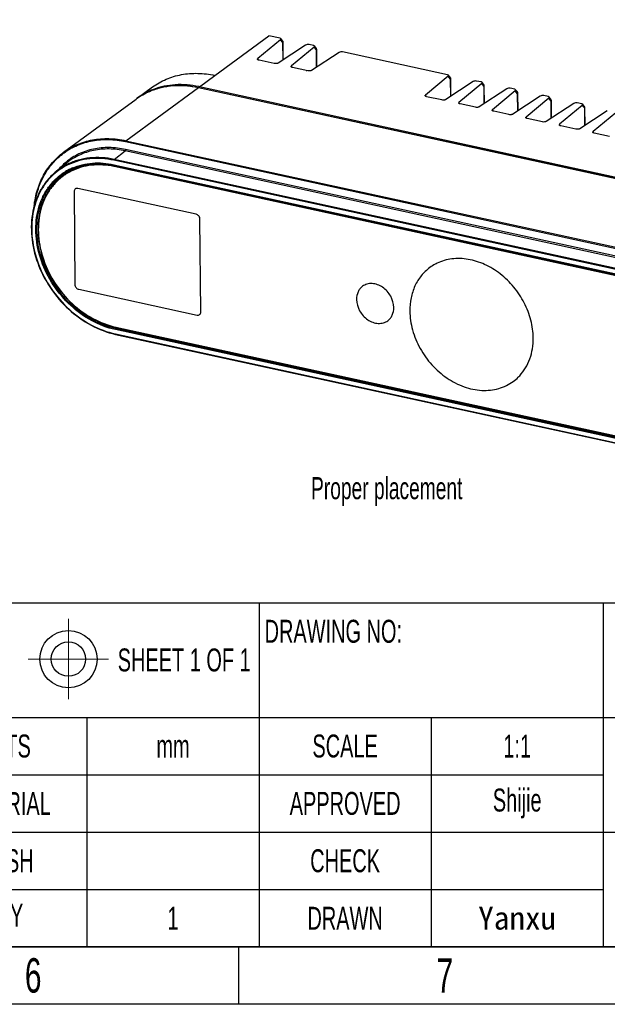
# Model space of a CAD drawing. Header units: millimetres. Extents: x 1249 to 1712, y -37 to 290.
# Tile 6 of 28: x 1563 to 1642, y -37 to 97. Entities that reach past the tile are written whole.
import ezdxf

# ---------------------------------------------------------------- set-up
doc = ezdxf.new("R2010")
doc.units = ezdxf.units.MM
doc.header["$LTSCALE"] = 16.335
doc.linetypes.add('DASHDOT', pattern=[18.5, 12, -3, 0.5, -3])
doc.layers.get('0').update_dxf_attribs({"linetype": 'CONTINUOUS'})
doc.layers.add('02___PRT_ALL_AXES', color=7, linetype='CONTINUOUS')
doc.styles.add('Romans', font='romans.shx', dxfattribs={"height": 2})
doc.styles.get("Standard").update_dxf_attribs({"font": 'txt', "width": 0.65})

# ---------------------------------------------------------------- blocks, each defined once
blk = doc.blocks.new('*T4')
at = {"color": 0, "lineweight": -2}
for p, q in [((0, 0), (156, 0)), ((0, 0), (0, -15.6)), ((46.8, 0), (46.8, -15.6)), ((93.6, 0), (93.6, -15.6)), ((156, 0), (156, -46.8)), ((0, -15.6), (156, -15.6)), ((0, -15.6), (0, -46.8)), ((23.4, -15.6), (23.4, -46.8)), ((46.8, -15.6), (46.8, -46.8)), ((70.2, -15.6), (70.2, -46.8)), ((93.6, -15.6), (93.6, -31.2)), ((0, -23.4), (93.6, -23.4)), ((0, -31.2), (156, -31.2)), ((93.6, -31.2), (93.6, -46.8)), ((145.08, -31.2), (145.08, -46.8)), ((0, -39), (93.6, -39)), ((145.08, -39), (156, -39)), ((0, -46.8), (156, -46.8))]:
    blk.add_line(p, q, dxfattribs=at)
at = {"color": 0, "char_height": 3.12}
for s, insert, width, attachment_point in [('UNITS', (11.7, -19.5), 21.84, 5), ('mm', (35.1, -19.5), 21.84, 5), ('SCALE', (58.5, -19.5), 21.84, 5), ('1:1', (81.9, -19.5), 21.84, 5), ('MATERIAL', (11.7, -27.3), 21.84, 5), ('APPROVED', (58.5, -27.3), 21.84, 5), ('Shijie', (81.9, -27.3), 21.84, 5), ('Gemini_345lg', (124.8, -30.42), 60.84, 8), ('FINISH', (11.7, -35.1), 21.84, 5), ('CHECK', (58.5, -35.1), 21.84, 5), ('REV.', (150.54, -35.1), 9.36, 5), ("Q'TY", (11.7, -42.9), 21.84, 5), ('1', (35.1, -42.9), 21.84, 5), ('DRAWN', (58.5, -42.9), 21.84, 5), ('V0.1', (150.54, -42.9), 9.36, 5)]:
    blk.add_mtext(s, dxfattribs=dict(at, insert=insert, width=width, attachment_point=attachment_point))
at = {"color": 0, "insert": (81.9, -42.9), "char_height": 3.12, "width": 21.84, "attachment_point": 5, "style": 'Romans'}
blk.add_mtext('{\\fSimSun|b0|i0|c134|p2;Yanxu}', dxfattribs=at)

msp = doc.modelspace()

# ---------------------------------------------------------------- linework, layer by layer
at = {"color": 7, "linetype": 'Continuous'}
for p, q in [((1589.069, 89.159), (1596.415, 94.55)), ((1598.01, 94.014), (1594.919, 91.441)), ((1597.937, 94.219), (1596.415, 94.55)), ((1598.297, 93.859), (1598.05, 94.161)), ((1601.412, 93.274), (1597.679, 90.84)), ((1598.387, 91.301), (1598.365, 93.672)), ((1602.568, 93.022), (1599.478, 90.448)), ((1602.496, 93.227), (1601.882, 93.36)), ((1602.856, 92.867), (1602.608, 93.169)), ((1602.945, 90.309), (1602.924, 92.679)), ((1597.146, 90.78), (1595.084, 91.229)), ((1605.97, 92.281), (1602.238, 89.848)), ((1620.73, 89.258), (1606.441, 92.368)), ((1601.704, 89.788), (1599.642, 90.237)), ((1620.802, 89.053), (1617.712, 86.479)), ((1621.09, 88.898), (1620.842, 89.2)), ((1621.18, 86.34), (1621.158, 88.71)), ((1625.288, 88.265), (1624.675, 88.399)), ((1578.518, 86.053), (1580.61, 87.589)), ((1586.864, 87.526), (1669.86, 69.46)), ((1624.205, 88.312), (1620.472, 85.878)), ((1625.361, 88.06), (1622.27, 85.487)), ((1628.763, 87.32), (1625.03, 84.886)), ((1625.649, 87.905), (1625.401, 88.208)), ((1625.738, 85.347), (1625.717, 87.718)), ((1629.919, 87.068), (1626.829, 84.495)), ((1629.847, 87.273), (1629.233, 87.407)), ((1630.207, 86.913), (1629.959, 87.215)), ((1568.52, 78.717), (1578.372, 85.946)), ((1619.938, 85.819), (1617.876, 86.268)), ((1633.322, 86.327), (1629.589, 83.894)), ((1630.297, 84.355), (1630.275, 86.726)), ((1634.478, 86.076), (1631.387, 83.502)), ((1634.405, 86.281), (1633.792, 86.414)), ((1634.766, 85.921), (1634.518, 86.223)), ((1634.855, 83.363), (1634.834, 85.733)), ((1624.497, 84.827), (1622.435, 85.276)), ((1637.88, 85.335), (1634.147, 82.901)), ((1639.036, 85.083), (1635.946, 82.51)), ((1638.964, 85.288), (1638.35, 85.422)), ((1639.324, 84.928), (1639.076, 85.231)), ((1639.414, 82.371), (1639.392, 84.741)), ((1629.056, 83.834), (1626.993, 84.283)), ((1633.614, 82.842), (1631.552, 83.291)), ((1642.439, 84.343), (1638.706, 81.909)), ((1643.595, 84.091), (1640.504, 81.518)), ((1638.173, 81.85), (1636.11, 82.299)), ((1642.731, 80.858), (1640.669, 81.306)), ((1568.953, 77.266), (1567.515, 76.112)), ((1575.371, 76.961), (1658.367, 58.894)), ((1658.391, 58.692), (1575.395, 76.759)), ((1658.438, 58.82), (1575.443, 76.886)), ((1569.3, 76.225), (1568.645, 75.745)), ((1575.592, 54.938), (1658.588, 36.872)), ((1575.579, 53.951), (1658.574, 35.884)), ((1575.641, 54.882), (1658.637, 36.816))]:
    msp.add_line(p, q, dxfattribs=at)
at = {"color": 9, "linetype": 'Continuous'}
for p, q in [((1598.335, 93.618), (1598.01, 94.014)), ((1598.356, 91.281), (1598.335, 93.618)), ((1602.893, 92.625), (1602.568, 93.022)), ((1602.914, 90.289), (1602.893, 92.625)), ((1594.919, 91.441), (1594.921, 91.298)), ((1599.478, 90.448), (1599.479, 90.306)), ((1586.977, 87.624), (1589.069, 89.159)), ((1621.127, 88.656), (1620.802, 89.053)), ((1621.149, 86.32), (1621.127, 88.656)), ((1576.979, 80.287), (1586.831, 87.517)), ((1586.831, 87.517), (1669.856, 69.444)), ((1669.972, 69.558), (1586.977, 87.624)), ((1625.686, 87.664), (1625.361, 88.06)), ((1625.707, 85.327), (1625.686, 87.664)), ((1630.245, 86.671), (1629.919, 87.068)), ((1617.712, 86.479), (1617.713, 86.336)), ((1630.266, 84.335), (1630.245, 86.671)), ((1634.803, 85.679), (1634.478, 86.076)), ((1622.27, 85.487), (1622.272, 85.344)), ((1626.829, 84.495), (1626.83, 84.352)), ((1634.824, 83.343), (1634.803, 85.679)), ((1639.362, 84.687), (1639.036, 85.083)), ((1639.383, 82.35), (1639.362, 84.687)), ((1631.387, 83.502), (1631.389, 83.36)), ((1635.946, 82.51), (1635.947, 82.367)), ((1640.504, 81.518), (1640.506, 81.375)), ((1576.931, 80.16), (1659.927, 62.094)), ((1659.937, 61.026), (1576.941, 79.093)), ((1576.979, 80.287), (1659.975, 62.221)), ((1575.385, 77.739), (1576.871, 78.903)), ((1658.38, 59.672), (1575.385, 77.739)), ((1659.867, 60.837), (1576.871, 78.903)), ((1658.334, 59.546), (1575.338, 77.613)), ((1575.344, 77.023), (1658.339, 58.956)), ((1575.395, 76.759), (1575.443, 76.886)), ((1575.505, 76.932), (1575.443, 76.886)), ((1575.592, 54.938), (1575.641, 54.882)), ((1658.542, 36.536), (1575.546, 54.603)), ((1575.551, 54.013), (1658.547, 35.946)), ((1575.592, 54.729), (1575.756, 54.857)), ((1658.608, 36.658), (1575.592, 54.729))]:
    msp.add_line(p, q, dxfattribs=at)
at = {"color": 7, "linetype": 'DASHDOT', "lineweight": 13, "ltscale": 0.17495}
for p, q in [((1569.169, 15.25), (1569.169, 4.333)), ((1563.71, 9.792), (1574.627, 9.792))]:
    msp.add_line(p, q, dxfattribs=at)
at = {"color": 7, "lineweight": 13}
for p, q in [((1569.169, 10.785), (1569.169, 8.695)), ((1568.072, 9.792), (1570.329, 9.792))]:
    msp.add_line(p, q, dxfattribs=at)
at = {"color": 3, "lineweight": 13}
for p, q in [((1565.66, 9.792), (1564.88, 9.792)), ((1564.88, 9.792), (1565.66, 9.792)), ((1567.331, 9.792), (1566.551, 9.792)), ((1566.551, 9.792), (1567.331, 9.792)), ((1571.786, 9.792), (1571.006, 9.792)), ((1571.006, 9.792), (1571.786, 9.792)), ((1573.457, 9.792), (1572.677, 9.792)), ((1572.677, 9.792), (1573.457, 9.792))]:
    msp.add_line(p, q, dxfattribs=at)
for p, q in [((1704.289, -29.344), (1256.569, -29.344)), ((1592.359, -37.144), (1592.359, -29.344))]:
    msp.add_line(p, q)
msp.add_lwpolyline([(1248.769, 290.456), (1712.089, 290.456), (1712.089, -37.144), (1248.769, -37.144)], close=True)
at = {"color": 7, "lineweight": 25}
for radius in [3.9, 2.34]:
    msp.add_circle((1569.169, 9.792), radius, dxfattribs=at)
at = {"color": 7, "linetype": 'Continuous'}
for centre, radius, start, end in [((1598.066, 93.669), 0.3, 0.47884, 39.57784), ((1602.624, 92.677), 0.3, 0.47884, 39.57784), ((1620.858, 88.707), 0.3, 0.47884, 39.57784), ((1625.417, 87.715), 0.3, 0.47884, 39.57784), ((1583.833, 78.504), 9.231, 125.7303, 126.27305), ((1583.982, 78.608), 9.236, 126.27318, 126.85411), ((1583.84, 78.495), 9.243, 125.1512, 125.73029), ((1629.975, 86.723), 0.3, 0.47884, 39.57784), ((1634.534, 85.731), 0.3, 0.47884, 39.57784), ((1639.092, 84.738), 0.3, 0.47884, 39.57784), ((1572.888, 69.39), 7.761, 116.28086, 123.76847), ((1573.821, 70.066), 7.64, 124.89416, 125.75304), ((1573.826, 70.058), 7.65, 123.94592, 124.89412), ((1572.93, 69.308), 7.853, 115.44045, 116.2911), ((1573.137, 66.384), 10.617, 77.71942, 78.04658), ((1573.167, 66.431), 10.7, 77.71935, 78.17303), ((1572.913, 69.365), 7.568, 125.8416, 126.61211), ((1572.953, 69.411), 7.655, 122.18425, 126.26989), ((1572.921, 69.353), 7.583, 123.80488, 125.84109), ((1572.933, 69.336), 7.603, 122.19093, 123.80488), ((1572.982, 69.365), 7.709, 118.20274, 122.18237), ((1572.944, 69.319), 7.624, 120.75238, 122.1909), ((1572.961, 69.288), 7.659, 117.77769, 120.75083), ((1573.817, 70.071), 7.634, 125.7531, 126.27257), ((1572.998, 69.335), 7.744, 117.78457, 118.20479), ((1573.004, 69.324), 7.756, 116.82448, 117.78441), ((1572.975, 69.263), 7.688, 117.28101, 117.77898), ((1572.981, 69.252), 7.7, 116.4435, 117.28091)]:
    msp.add_arc(centre, radius, start, end, dxfattribs=at)
at = {"color": 9, "linetype": 'Continuous'}
for centre, radius, start, end in [((1598.123, 93.716), 0.226, 34.88593, 39.34577), ((1602.681, 92.723), 0.226, 34.88593, 39.34577), ((1620.915, 88.754), 0.226, 34.88593, 39.34577), ((1584.232, 75.013), 12.907, 77.71937, 78.13404), ((1625.474, 87.762), 0.226, 34.88593, 39.34577), ((1583.816, 78.528), 9.201, 125.7081, 126.27256), ((1583.819, 78.523), 9.208, 125.14664, 125.70809), ((1583.834, 78.501), 9.234, 122.03689, 125.14513), ((1583.86, 78.461), 9.282, 119.29232, 122.03643), ((1583.88, 78.424), 9.323, 117.68335, 119.29283), ((1583.909, 78.368), 9.387, 113.93983, 117.68026), ((1583.931, 78.32), 9.439, 113.38131, 113.94229), ((1630.032, 86.77), 0.226, 34.88593, 39.34577), ((1634.591, 85.777), 0.226, 34.88593, 39.34577), ((1639.149, 84.785), 0.226, 34.88593, 39.34577), ((1573.935, 71.236), 9.135, 125.91573, 126.60079), ((1572.839, 69.355), 7.86, 117.72498, 122.13912), ((1574.217, 70.855), 8.441, 129.37903, 130.99515), ((1572.752, 69.56), 8.389, 116.26274, 117.78527), ((1572.858, 69.32), 7.9, 117.22802, 117.72748), ((1572.862, 69.311), 7.91, 116.64836, 117.228), ((1572.869, 69.298), 7.924, 115.83439, 116.64828), ((1572.884, 69.266), 7.96, 113.35542, 115.83296), ((1572.671, 69.594), 8.213, 126.58814, 131.01102), ((1572.795, 69.424), 7.778, 125.3278, 126.56773), ((1572.862, 69.431), 7.713, 125.79506, 126.61319), ((1572.805, 69.41), 7.796, 123.34743, 125.32738), ((1572.871, 69.419), 7.728, 123.78329, 125.79458), ((1572.815, 69.393), 7.815, 122.14313, 123.34762), ((1574.052, 70.179), 7.753, 131.42862, 133.50377), ((1574.028, 70.206), 7.717, 128.92359, 131.42859)]:
    msp.add_arc(centre, radius, start, end, dxfattribs=at)
at = {"color": 7, "linetype": 'Continuous'}
for centre, major_axis, ratio, start_param, end_param in [((1597.74, 94.065), (0.327, 0.06), 0.4671829, -0.6915945, 0.8421863), ((1601.666, 93.211), (0.339, 0.063), 0.4339229, 0.801126, 2.3349067), ((1602.299, 93.073), (0.327, 0.06), 0.4671829, -0.6915945, 0.8421863), ((1606.225, 92.219), (0.339, 0.063), 0.4339229, 0.801126, 2.3349067), ((1620.533, 89.104), (0.327, 0.06), 0.4671829, -0.6915945, 0.8421863), ((1624.459, 88.249), (0.339, 0.063), 0.4339229, 0.801126, 2.3349067), ((1625.091, 88.112), (0.327, 0.06), 0.4671829, -0.6915945, 0.8421863), ((1629.017, 87.257), (0.339, 0.063), 0.4339229, 0.801126, 2.3349067), ((1629.65, 87.119), (0.327, 0.06), 0.4671829, -0.6915945, 0.8421863), ((1633.576, 86.265), (0.339, 0.063), 0.4339229, 0.801126, 2.3349067), ((1634.209, 86.127), (0.327, 0.06), 0.4671829, -0.6915945, 0.8421863), ((1638.134, 85.273), (0.339, 0.063), 0.4339229, 0.801126, 2.3349067), ((1638.767, 85.135), (0.327, 0.06), 0.4671829, -0.6915945, 0.8421863)]:
    msp.add_ellipse(centre, major_axis=major_axis, ratio=ratio, start_param=start_param, end_param=end_param, dxfattribs=at)
at = {"color": 9, "linetype": 'Continuous'}
for points in [[(1598.336, 93.79), (1598.329, 93.809), (1598.32, 93.828), (1598.308, 93.845)], [(1602.895, 92.798), (1602.888, 92.817), (1602.878, 92.836), (1602.867, 92.853)], [(1621.129, 88.828), (1621.122, 88.848), (1621.113, 88.867), (1621.101, 88.884)], [(1586.964, 87.613), (1586.968, 87.617), (1586.972, 87.621), (1586.977, 87.624)], [(1625.687, 87.836), (1625.681, 87.856), (1625.671, 87.874), (1625.659, 87.891)], [(1630.246, 86.844), (1630.239, 86.863), (1630.23, 86.882), (1630.218, 86.899)], [(1634.804, 85.852), (1634.798, 85.871), (1634.788, 85.89), (1634.776, 85.907)], [(1639.363, 84.859), (1639.356, 84.879), (1639.347, 84.898), (1639.335, 84.914)]]:
    msp.add_open_spline(points, degree=3, dxfattribs=at)
for points, knots in [([(1598.335, 93.618), (1598.34, 93.632), (1598.354, 93.688), (1598.351, 93.749), (1598.336, 93.79)], [0, 0, 0, 0, 0.259581, 1, 1, 1, 1]), ([(1598.335, 93.618), (1598.34, 93.621), (1598.355, 93.636), (1598.366, 93.657), (1598.365, 93.671)], [0, 0, 0, 0, 0.2929474, 1, 1, 1, 1]), ([(1602.893, 92.625), (1602.898, 92.64), (1602.913, 92.696), (1602.909, 92.757), (1602.895, 92.798)], [0, 0, 0, 0, 0.259581, 1, 1, 1, 1]), ([(1602.893, 92.625), (1602.898, 92.629), (1602.913, 92.643), (1602.924, 92.664), (1602.924, 92.679)], [0, 0, 0, 0, 0.2929474, 1, 1, 1, 1]), ([(1601.442, 89.845), (1601.465, 89.852), (1601.517, 89.854), (1601.562, 89.83), (1601.581, 89.815)], [0, 0, 0, 0, 0.4974692, 1, 1, 1, 1]), ([(1621.127, 88.656), (1621.132, 88.67), (1621.147, 88.727), (1621.143, 88.788), (1621.129, 88.828)], [0, 0, 0, 0, 0.259581, 1, 1, 1, 1]), ([(1621.127, 88.656), (1621.132, 88.66), (1621.147, 88.674), (1621.158, 88.695), (1621.158, 88.71)], [0, 0, 0, 0, 0.2929474, 1, 1, 1, 1]), ([(1580.727, 87.252), (1580.529, 87.177), (1579.755, 86.853), (1579.024, 86.425), (1578.518, 86.053)], [0, 0, 0, 0, 0.2517306, 1, 1, 1, 1]), ([(1580.185, 86.984), (1580.683, 87.2), (1581.73, 87.549), (1583.963, 87.903), (1585.701, 87.763), (1586.831, 87.517)], [0, 0, 0, 0, 0.2407778, 0.4869412, 1, 1, 1, 1]), ([(1586.885, 87.644), (1585.842, 87.863), (1583.743, 88.041), (1581.673, 87.612), (1580.727, 87.252)], [0, 0, 0, 0, 0.5130555, 1, 1, 1, 1]), ([(1586.864, 87.526), (1586.856, 87.528), (1586.843, 87.525), (1586.834, 87.519), (1586.831, 87.517)], [0, 0, 0, 0, 0.7143726, 1, 1, 1, 1]), ([(1586.916, 87.515), (1586.918, 87.525), (1586.929, 87.56), (1586.946, 87.593), (1586.964, 87.613)], [0, 0, 0, 0, 0.2795952, 1, 1, 1, 1]), ([(1625.686, 87.664), (1625.691, 87.678), (1625.705, 87.734), (1625.702, 87.796), (1625.687, 87.836)], [0, 0, 0, 0, 0.259581, 1, 1, 1, 1]), ([(1625.686, 87.664), (1625.691, 87.668), (1625.706, 87.682), (1625.717, 87.703), (1625.717, 87.718)], [0, 0, 0, 0, 0.2929474, 1, 1, 1, 1]), ([(1630.245, 86.671), (1630.249, 86.686), (1630.264, 86.742), (1630.26, 86.803), (1630.246, 86.844)], [0, 0, 0, 0, 0.259581, 1, 1, 1, 1]), ([(1630.245, 86.671), (1630.249, 86.675), (1630.264, 86.69), (1630.275, 86.71), (1630.275, 86.725)], [0, 0, 0, 0, 0.2929474, 1, 1, 1, 1]), ([(1634.803, 85.679), (1634.808, 85.693), (1634.822, 85.75), (1634.819, 85.811), (1634.804, 85.852)], [0, 0, 0, 0, 0.259581, 1, 1, 1, 1]), ([(1634.803, 85.679), (1634.808, 85.683), (1634.823, 85.697), (1634.834, 85.718), (1634.834, 85.733)], [0, 0, 0, 0, 0.2929474, 1, 1, 1, 1]), ([(1639.362, 84.687), (1639.366, 84.701), (1639.381, 84.757), (1639.377, 84.819), (1639.363, 84.859)], [0, 0, 0, 0, 0.259581, 1, 1, 1, 1]), ([(1639.362, 84.687), (1639.366, 84.691), (1639.381, 84.705), (1639.392, 84.726), (1639.392, 84.741)], [0, 0, 0, 0, 0.2929474, 1, 1, 1, 1]), ([(1568.52, 78.717), (1569.091, 79.136), (1570.347, 79.85), (1572.448, 80.476), (1574.701, 80.643), (1576.221, 80.452), (1576.979, 80.287)], [0, 0, 0, 0, 0.2400317, 0.484506, 0.7370664, 1, 1, 1, 1]), ([(1568.577, 78.634), (1569.143, 79.044), (1570.386, 79.742), (1572.461, 80.351), (1574.684, 80.512), (1576.183, 80.323), (1576.931, 80.16)], [0, 0, 0, 0, 0.240016, 0.4845267, 0.7371091, 1, 1, 1, 1]), ([(1576.941, 79.093), (1576.209, 79.252), (1574.742, 79.429), (1572.573, 79.228), (1570.567, 78.559), (1569.39, 77.813), (1568.861, 77.38)], [0, 0, 0, 0, 0.2632537, 0.5155949, 0.759759, 1, 1, 1, 1]), ([(1576.871, 78.903), (1576.156, 79.059), (1574.72, 79.233), (1572.598, 79.045), (1570.632, 78.403), (1569.474, 77.685), (1568.953, 77.266)], [0, 0, 0, 0, 0.2631988, 0.5155868, 0.7598114, 1, 1, 1, 1]), ([(1576.941, 79.093), (1576.941, 79.055), (1576.928, 78.987), (1576.896, 78.922), (1576.871, 78.903)], [0, 0, 0, 0, 0.5479737, 1, 1, 1, 1]), ([(1576.979, 80.287), (1576.962, 80.275), (1576.94, 80.231), (1576.931, 80.186), (1576.931, 80.16)], [0, 0, 0, 0, 0.4490609, 1, 1, 1, 1]), ([(1564.598, 71.696), (1564.697, 72.395), (1565.01, 73.755), (1565.838, 75.642), (1566.994, 77.283), (1567.966, 78.181), (1568.489, 78.569)], [0, 0, 0, 0, 0.2615688, 0.5137983, 0.7588687, 1, 1, 1, 1]), ([(1575.385, 77.739), (1574.3, 77.975), (1572.626, 78.094), (1570.495, 77.691), (1569.506, 77.313), (1569.04, 77.083)], [0, 0, 0, 0, 0.5135203, 0.7594295, 1, 1, 1, 1]), ([(1575.338, 77.613), (1574.271, 77.845), (1572.623, 77.964), (1570.523, 77.575), (1569.548, 77.208), (1569.087, 76.984)], [0, 0, 0, 0, 0.5134675, 0.7594086, 1, 1, 1, 1]), ([(1575.338, 77.613), (1575.338, 77.638), (1575.347, 77.683), (1575.368, 77.726), (1575.385, 77.739)], [0, 0, 0, 0, 0.5479737, 1, 1, 1, 1]), ([(1568.841, 76.982), (1568.724, 76.92), (1568.262, 76.662), (1567.824, 76.36), (1567.515, 76.112)], [0, 0, 0, 0, 0.2505924, 1, 1, 1, 1]), ([(1569.087, 76.984), (1568.972, 76.928), (1568.517, 76.694), (1568.083, 76.417), (1567.775, 76.188)], [0, 0, 0, 0, 0.2507916, 1, 1, 1, 1]), ([(1568.68, 77.226), (1568.447, 77.024), (1568.151, 76.737), (1567.878, 76.431), (1567.811, 76.353)], [0, 0, 0, 0, 0.7491043, 1, 1, 1, 1]), ([(1569.728, 76.574), (1570.577, 76.94), (1572.465, 77.389), (1574.389, 77.23), (1575.344, 77.023)], [0, 0, 0, 0, 0.486107, 1, 1, 1, 1]), ([(1575.344, 77.023), (1575.344, 77.015), (1575.345, 76.993), (1575.356, 76.964), (1575.371, 76.961)], [0, 0, 0, 0, 0.3376784, 1, 1, 1, 1]), ([(1567.281, 75.791), (1566.901, 75.46), (1566.194, 74.721), (1565.34, 73.427), (1564.705, 71.971), (1564.158, 69.825), (1564.101, 66.898), (1564.982, 63.383), (1566.723, 60.077), (1569.184, 57.246), (1572.165, 55.117), (1574.42, 54.259), (1575.551, 54.013)], [0, 0, 0, 0, 0.0541948, 0.1093037, 0.1658407, 0.2241656, 0.3464288, 0.4759007, 0.6098656, 0.7444222, 0.8755156, 1, 1, 1, 1]), ([(1575.546, 54.603), (1574.442, 54.843), (1572.243, 55.69), (1569.353, 57.797), (1566.995, 60.595), (1565.37, 63.848), (1564.616, 67.282), (1564.787, 70.112), (1565.422, 72.153), (1566.119, 73.521), (1567.029, 74.715), (1567.767, 75.379), (1568.16, 75.671)], [0, 0, 0, 0, 0.1250263, 0.256792, 0.3919155, 0.5260922, 0.6552724, 0.7768101, 0.8347284, 0.8909125, 0.9458053, 1, 1, 1, 1]), ([(1575.592, 54.729), (1574.498, 54.967), (1572.317, 55.807), (1569.452, 57.896), (1567.113, 60.67), (1565.501, 63.895), (1564.752, 67.3), (1564.92, 70.106), (1565.549, 72.131), (1566.24, 73.488), (1567.141, 74.673), (1567.873, 75.332), (1568.262, 75.622)], [0, 0, 0, 0, 0.1250222, 0.2567809, 0.3918986, 0.5260732, 0.6552565, 0.7768015, 0.8347239, 0.8909113, 0.9458059, 1, 1, 1, 1]), ([(1575.546, 54.603), (1575.546, 54.628), (1575.554, 54.673), (1575.576, 54.716), (1575.592, 54.729)], [0, 0, 0, 0, 0.5479737, 1, 1, 1, 1]), ([(1575.551, 54.013), (1575.551, 54.005), (1575.553, 53.983), (1575.564, 53.954), (1575.579, 53.951)], [0, 0, 0, 0, 0.3376784, 1, 1, 1, 1])]:
    msp.add_open_spline(points, degree=3, knots=knots, dxfattribs=at)
at = {"color": 7, "linetype": 'Continuous'}
for points, knots in [([(1594.878, 91.368), (1594.878, 91.375), (1594.882, 91.403), (1594.902, 91.427), (1594.919, 91.441)], [0, 0, 0, 0, 0.2216297, 1, 1, 1, 1]), ([(1595.084, 91.229), (1595.055, 91.236), (1595.003, 91.251), (1594.926, 91.286), (1594.879, 91.336), (1594.878, 91.368)], [0, 0, 0, 0, 0.3393237, 0.6212399, 1, 1, 1, 1]), ([(1597.679, 90.84), (1597.648, 90.819), (1597.569, 90.788), (1597.39, 90.755), (1597.242, 90.76), (1597.146, 90.78)], [0, 0, 0, 0, 0.2060527, 0.4609468, 1, 1, 1, 1]), ([(1599.437, 90.376), (1599.437, 90.382), (1599.441, 90.411), (1599.461, 90.434), (1599.478, 90.448)], [0, 0, 0, 0, 0.2216297, 1, 1, 1, 1]), ([(1599.642, 90.237), (1599.614, 90.243), (1599.561, 90.259), (1599.484, 90.293), (1599.437, 90.343), (1599.437, 90.376)], [0, 0, 0, 0, 0.3393237, 0.6212399, 1, 1, 1, 1]), ([(1602.238, 89.848), (1602.206, 89.827), (1602.127, 89.796), (1601.948, 89.762), (1601.8, 89.767), (1601.704, 89.788)], [0, 0, 0, 0, 0.2060527, 0.4609468, 1, 1, 1, 1]), ([(1580.61, 87.589), (1581.181, 88.008), (1582.437, 88.722), (1584.538, 89.348), (1586.79, 89.515), (1588.311, 89.324), (1589.069, 89.159)], [0, 0, 0, 0, 0.2400326, 0.4845059, 0.7370669, 1, 1, 1, 1]), ([(1578.519, 86.052), (1578.7, 86.179), (1579.446, 86.666), (1580.263, 87.045), (1580.896, 87.261)], [0, 0, 0, 0, 0.2489006, 1, 1, 1, 1]), ([(1580.896, 87.261), (1581.823, 87.579), (1583.832, 87.941), (1585.858, 87.745), (1586.864, 87.526)], [0, 0, 0, 0, 0.4875997, 1, 1, 1, 1]), ([(1617.671, 86.407), (1617.671, 86.413), (1617.675, 86.442), (1617.695, 86.465), (1617.712, 86.479)], [0, 0, 0, 0, 0.2216297, 1, 1, 1, 1]), ([(1617.876, 86.268), (1617.848, 86.274), (1617.795, 86.289), (1617.718, 86.324), (1617.671, 86.374), (1617.671, 86.407)], [0, 0, 0, 0, 0.3393237, 0.6212399, 1, 1, 1, 1]), ([(1620.472, 85.878), (1620.44, 85.858), (1620.361, 85.826), (1620.182, 85.793), (1620.034, 85.798), (1619.938, 85.819)], [0, 0, 0, 0, 0.2060527, 0.4609468, 1, 1, 1, 1]), ([(1622.23, 85.415), (1622.229, 85.421), (1622.233, 85.449), (1622.253, 85.473), (1622.27, 85.487)], [0, 0, 0, 0, 0.2216297, 1, 1, 1, 1]), ([(1622.435, 85.276), (1622.406, 85.282), (1622.354, 85.297), (1622.277, 85.332), (1622.23, 85.382), (1622.23, 85.415)], [0, 0, 0, 0, 0.3393237, 0.6212399, 1, 1, 1, 1]), ([(1625.03, 84.886), (1624.999, 84.866), (1624.92, 84.834), (1624.741, 84.801), (1624.593, 84.806), (1624.497, 84.827)], [0, 0, 0, 0, 0.2060527, 0.4609468, 1, 1, 1, 1]), ([(1626.788, 84.422), (1626.788, 84.429), (1626.792, 84.457), (1626.812, 84.481), (1626.829, 84.495)], [0, 0, 0, 0, 0.2216297, 1, 1, 1, 1]), ([(1626.993, 84.283), (1626.965, 84.29), (1626.912, 84.305), (1626.836, 84.34), (1626.788, 84.39), (1626.788, 84.422)], [0, 0, 0, 0, 0.3393237, 0.6212399, 1, 1, 1, 1]), ([(1629.589, 83.894), (1629.558, 83.873), (1629.478, 83.842), (1629.299, 83.809), (1629.151, 83.814), (1629.056, 83.834)], [0, 0, 0, 0, 0.2060527, 0.4609468, 1, 1, 1, 1]), ([(1631.347, 83.43), (1631.346, 83.436), (1631.35, 83.465), (1631.37, 83.488), (1631.387, 83.502)], [0, 0, 0, 0, 0.2216297, 1, 1, 1, 1]), ([(1631.552, 83.291), (1631.523, 83.297), (1631.471, 83.313), (1631.394, 83.347), (1631.347, 83.397), (1631.347, 83.43)], [0, 0, 0, 0, 0.3393237, 0.6212399, 1, 1, 1, 1]), ([(1634.147, 82.901), (1634.116, 82.881), (1634.037, 82.849), (1633.858, 82.816), (1633.71, 82.821), (1633.614, 82.842)], [0, 0, 0, 0, 0.2060527, 0.4609468, 1, 1, 1, 1]), ([(1635.905, 82.438), (1635.905, 82.444), (1635.909, 82.472), (1635.929, 82.496), (1635.946, 82.51)], [0, 0, 0, 0, 0.2216297, 1, 1, 1, 1]), ([(1636.11, 82.299), (1636.082, 82.305), (1636.029, 82.32), (1635.953, 82.355), (1635.905, 82.405), (1635.905, 82.438)], [0, 0, 0, 0, 0.3393237, 0.6212399, 1, 1, 1, 1]), ([(1638.706, 81.909), (1638.675, 81.889), (1638.595, 81.857), (1638.416, 81.824), (1638.268, 81.829), (1638.173, 81.85)], [0, 0, 0, 0, 0.2060527, 0.4609468, 1, 1, 1, 1]), ([(1640.464, 81.445), (1640.464, 81.452), (1640.467, 81.48), (1640.488, 81.504), (1640.504, 81.518)], [0, 0, 0, 0, 0.2216297, 1, 1, 1, 1]), ([(1640.669, 81.306), (1640.64, 81.313), (1640.588, 81.328), (1640.511, 81.363), (1640.464, 81.413), (1640.464, 81.445)], [0, 0, 0, 0, 0.3393237, 0.6212399, 1, 1, 1, 1]), ([(1564.501, 71.381), (1564.585, 72.127), (1564.879, 73.581), (1565.722, 75.603), (1566.932, 77.356), (1567.964, 78.309), (1568.52, 78.717)], [0, 0, 0, 0, 0.2620972, 0.5144391, 0.7592739, 1, 1, 1, 1]), ([(1575.36, 76.904), (1574.357, 77.114), (1572.809, 77.211), (1570.844, 76.82), (1569.933, 76.462), (1569.504, 76.245)], [0, 0, 0, 0, 0.5133723, 0.7592978, 1, 1, 1, 1]), ([(1575.336, 76.772), (1574.346, 76.981), (1572.819, 77.082), (1570.877, 76.705), (1569.976, 76.358), (1569.552, 76.146)], [0, 0, 0, 0, 0.5133835, 0.7593233, 1, 1, 1, 1]), ([(1575.371, 76.961), (1574.378, 77.177), (1572.848, 77.29), (1570.894, 76.938), (1569.986, 76.604), (1569.556, 76.4)], [0, 0, 0, 0, 0.5137344, 0.7595869, 1, 1, 1, 1]), ([(1567.515, 76.112), (1567.113, 75.789), (1566.362, 75.061), (1565.446, 73.772), (1564.754, 72.309), (1564.139, 70.142), (1564.019, 67.165), (1564.86, 63.572), (1566.598, 60.182), (1569.086, 57.273), (1572.12, 55.084), (1574.423, 54.202), (1575.579, 53.951)], [0, 0, 0, 0, 0.0543427, 0.1094858, 0.1659468, 0.2241372, 0.3460651, 0.4753061, 0.6092321, 0.7439209, 0.8752464, 1, 1, 1, 1]), ([(1568.425, 75.583), (1568.037, 75.298), (1567.308, 74.649), (1566.409, 73.479), (1565.718, 72.138), (1565.087, 70.135), (1564.912, 67.354), (1565.646, 63.978), (1567.239, 60.778), (1569.554, 58.025), (1572.394, 55.952), (1574.556, 55.119), (1575.641, 54.882)], [0, 0, 0, 0, 0.0541981, 0.109079, 0.1652411, 0.2231328, 0.344621, 0.4737795, 0.6079681, 0.7431277, 0.874937, 1, 1, 1, 1]), ([(1568.399, 75.44), (1568.017, 75.156), (1567.299, 74.509), (1566.414, 73.346), (1565.737, 72.015), (1565.12, 70.028), (1564.955, 67.274), (1565.689, 63.933), (1567.271, 60.768), (1569.566, 58.046), (1572.378, 55.996), (1574.518, 55.172), (1575.592, 54.938)], [0, 0, 0, 0, 0.0541942, 0.1090887, 0.165276, 0.2231983, 0.3447431, 0.4739263, 0.608101, 0.7432188, 0.8749777, 1, 1, 1, 1])]:
    msp.add_open_spline(points, degree=3, knots=knots, dxfattribs=at)
at = {"layer": '02___PRT_ALL_AXES', "color": 9, "linetype": 'Continuous'}
for p, q in [((1586.527, 70.292), (1570.452, 73.791)), ((1569.933, 73.357), (1570.046, 60.736)), ((1587.17, 57.009), (1587.056, 69.629)), ((1570.576, 60.073), (1586.65, 56.574))]:
    msp.add_line(p, q, dxfattribs=at)
for points, knots in [([(1570.102, 73.727), (1570.048, 73.687), (1569.957, 73.572), (1569.932, 73.429), (1569.933, 73.357)], [0, 0, 0, 0, 0.4804795, 1, 1, 1, 1]), ([(1570.452, 73.791), (1570.391, 73.805), (1570.266, 73.81), (1570.149, 73.761), (1570.102, 73.727)], [0, 0, 0, 0, 0.5157595, 1, 1, 1, 1]), ([(1587.056, 69.629), (1587.054, 69.779), (1586.937, 70.078), (1586.671, 70.261), (1586.527, 70.292)], [0, 0, 0, 0, 0.5034598, 1, 1, 1, 1]), ([(1632.367, 53.468), (1632.36, 54.276), (1632.127, 55.93), (1631.213, 58.289), (1629.791, 60.435), (1627.96, 62.22), (1625.843, 63.521), (1623.582, 64.243), (1621.331, 64.324), (1619.918, 63.925), (1619.286, 63.623)], [0, 0, 0, 0, 0.1260637, 0.2575375, 0.3915217, 0.5245457, 0.6533524, 0.7756293, 0.8907022, 1, 1, 1, 1]), ([(1618.301, 63.034), (1617.871, 62.718), (1617.08, 61.959), (1616.213, 60.535), (1615.691, 58.888), (1615.588, 57.716), (1615.593, 57.12)], [0, 0, 0, 0, 0.2377278, 0.481094, 0.7344246, 1, 1, 1, 1]), ([(1619.286, 63.623), (1619.199, 63.582), (1618.858, 63.409), (1618.533, 63.204), (1618.301, 63.034)], [0, 0, 0, 0, 0.2508307, 1, 1, 1, 1]), ([(1570.046, 60.736), (1570.048, 60.586), (1570.165, 60.287), (1570.431, 60.105), (1570.576, 60.073)], [0, 0, 0, 0, 0.5034598, 1, 1, 1, 1]), ([(1609.161, 60.485), (1609.03, 60.389), (1608.792, 60.16), (1608.436, 59.577), (1608.339, 59.048), (1608.342, 58.698)], [0, 0, 0, 0, 0.2384805, 0.4825591, 1, 1, 1, 1]), ([(1613.409, 57.595), (1613.405, 58.125), (1613.163, 58.941), (1612.528, 59.824), (1611.911, 60.367), (1611.208, 60.732), (1610.471, 60.889), (1609.76, 60.819), (1609.34, 60.616), (1609.161, 60.485)], [0, 0, 0, 0, 0.259134, 0.3947384, 0.5285236, 0.6569249, 0.7777883, 0.8912293, 1, 1, 1, 1]), ([(1608.342, 58.698), (1608.347, 58.168), (1608.589, 57.351), (1609.223, 56.469), (1609.841, 55.926), (1610.544, 55.561), (1611.28, 55.404), (1611.991, 55.474), (1612.411, 55.676), (1612.591, 55.808)], [0, 0, 0, 0, 0.259134, 0.3947384, 0.5285236, 0.6569249, 0.7777883, 0.8912293, 1, 1, 1, 1]), ([(1612.591, 55.808), (1612.721, 55.903), (1612.96, 56.133), (1613.316, 56.716), (1613.412, 57.245), (1613.409, 57.595)], [0, 0, 0, 0, 0.2384805, 0.4825591, 1, 1, 1, 1]), ([(1586.65, 56.574), (1586.712, 56.561), (1586.836, 56.556), (1586.953, 56.604), (1587, 56.639)], [0, 0, 0, 0, 0.5157595, 1, 1, 1, 1]), ([(1587, 56.639), (1587.054, 56.679), (1587.145, 56.794), (1587.17, 56.936), (1587.17, 57.009)], [0, 0, 0, 0, 0.4804795, 1, 1, 1, 1]), ([(1615.593, 57.12), (1615.601, 56.254), (1615.868, 54.481), (1616.907, 51.977), (1618.511, 49.739), (1620.555, 47.944), (1622.882, 46.735), (1624.948, 46.296), (1626.544, 46.336), (1627.672, 46.552), (1628.725, 46.952), (1629.363, 47.336), (1629.659, 47.554)], [0, 0, 0, 0, 0.1273751, 0.2603974, 0.3956202, 0.5290329, 0.6570738, 0.7775974, 0.8351541, 0.8911003, 0.9458639, 1, 1, 1, 1]), ([(1630.526, 48.326), (1630.827, 48.65), (1631.37, 49.377), (1631.954, 50.627), (1632.303, 52.011), (1632.372, 52.977), (1632.367, 53.468)], [0, 0, 0, 0, 0.2379942, 0.4826454, 0.7363179, 1, 1, 1, 1]), ([(1629.659, 47.554), (1629.893, 47.725), (1630.189, 47.977), (1630.46, 48.255), (1630.526, 48.326)], [0, 0, 0, 0, 0.7491482, 1, 1, 1, 1])]:
    msp.add_open_spline(points, degree=3, knots=knots, dxfattribs=at)

# ---------------------------------------------------------------- block references
msp.add_blockref('*T4', (1548.289, 17.456))

# ---------------------------------------------------------------- texts
at = {"width": 0.65}
msp.add_text('Proper placement', height=3, dxfattribs=at).set_placement((1602.156, 31.537))
for s, insert, char_height, width, attachment_point in [(' DRAWING NO:', (1595.089, 13.556), 3.12, 46.8, 4), ('SHEET 1 OF 1', (1584.91, 9.656), 3.12, 20.35765, 5), ('6', (1564.377, -33.244), 4.68, 55.965, 5), ('7', (1620.342, -33.244), 4.68, 55.965, 5)]:
    msp.add_mtext(s, dxfattribs=dict(insert=insert, char_height=char_height, width=width, attachment_point=attachment_point))

doc.saveas('drawing.dxf')
